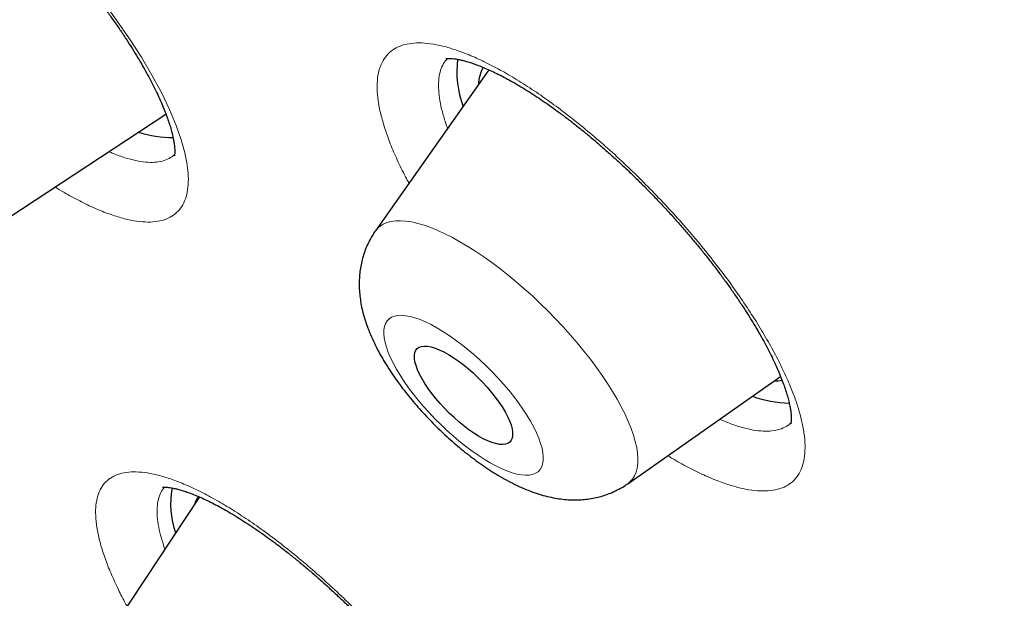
# Model space of a CAD drawing. Header units: millimetres. Extents: x 8 to 436, y 12 to 763.
# Tile 11 of 256: x 340.74 to 347.48, y 300.17 to 304.13. Entities that reach past the tile are written whole.
import ezdxf

# ---------------------------------------------------------------- set-up
doc = ezdxf.new("R2010")
doc.units = ezdxf.units.MM

msp = doc.modelspace()

# ---------------------------------------------------------------- linework, layer by layer
at = {"color": 7, "linetype": 'Continuous', "lineweight": 30}
for p, q in [((343.9511, 303.789), (343.1752, 302.6883)), ((340.668, 302.7783), (341.7421, 303.4856)), ((343.1735, 302.6858), (343.1752, 302.6883)), ((344.9008, 300.9584), (345.9461, 301.6915)), ((341.971, 300.8679), (341.222, 299.7365))]:
    msp.add_line(p, q, dxfattribs=at)
at = {"color": 252, "linetype": 'Continuous', "lineweight": 0, "flags": 128}
for points in [[(341.3094, 304.259), (341.4047, 304.1295), (341.4931, 304.0011), (341.5738, 303.8752), (341.6462, 303.7525), (341.7103, 303.6331), (341.7655, 303.5184), (341.8112, 303.4093), (341.8112, 303.4093)], [(343.1752, 302.6883), (343.1872, 302.7032), (343.2063, 302.7206), (343.2285, 302.7347), (343.2538, 302.7455), (343.2821, 302.7529), (343.3133, 302.7569), (343.3472, 302.7575), (343.3838, 302.7547), (343.4228, 302.7485), (343.4643, 302.7389), (343.5079, 302.726), (343.5536, 302.7098), (343.6011, 302.6904), (343.6503, 302.6678), (343.701, 302.6421), (343.7531, 302.6135), (343.8063, 302.5819), (343.8604, 302.5477), (343.9152, 302.5108), (343.9706, 302.4714), (344.0262, 302.4296), (344.082, 302.3857), (344.1377, 302.3397), (344.1931, 302.2919), (344.248, 302.2425), (344.3021, 302.1915), (344.3554, 302.1392), (344.4075, 302.0858), (344.4583, 302.0315), (344.5077, 301.9765), (344.5553, 301.921), (344.6011, 301.8652), (344.6449, 301.8093), (344.6864, 301.7535), (344.7257, 301.6981), (344.7624, 301.6432), (344.7965, 301.589), (344.8279, 301.5358), (344.8563, 301.4837), (344.8818, 301.4329), (344.9043, 301.3836), (344.9235, 301.3361), (344.9396, 301.2904)], [(343.2499, 301.892), (343.2626, 301.8567), (343.2785, 301.8196), (343.2974, 301.7809), (343.3193, 301.7409), (343.344, 301.6997), (343.3714, 301.6578), (343.4013, 301.6152), (343.4335, 301.5723), (343.4678, 301.5294), (343.5041, 301.4867), (343.542, 301.4444), (343.5814, 301.4029), (343.622, 301.3624), (343.6635, 301.3231), (343.7057, 301.2853), (343.7484, 301.2492), (343.7913, 301.215), (343.834, 301.183), (343.8765, 301.1533), (343.9183, 301.1262), (343.9592, 301.1017), (343.999, 301.0801), (344.0375, 301.0615), (344.0743, 301.046), (344.1093, 301.0336), (344.1423, 301.0246), (344.173, 301.0188), (344.2013, 301.0164), (344.227, 301.0174), (344.2499, 301.0217), (344.2699, 301.0294), (344.2868, 301.0404), (344.3006, 301.0546), (344.3112, 301.0719), (344.3184, 301.0923), (344.3224, 301.1155), (344.323, 301.1415), (344.3202, 301.1702), (344.3141, 301.2012), (344.3046, 301.2345), (344.2919, 301.2698), (344.2761, 301.3069), (344.2571, 301.3456), (344.2353, 301.3856), (344.2105, 301.4268), (344.1831, 301.4688), (344.1533, 301.5113), (344.121, 301.5542), (344.0867, 301.5971), (344.0505, 301.6398), (344.0126, 301.6821), (343.9732, 301.7236), (343.9326, 301.7641), (343.8911, 301.8034), (343.8488, 301.8412), (343.8061, 301.8773), (343.7633, 301.9115), (343.7205, 301.9435), (343.6781, 301.9732), (343.6363, 302.0003), (343.5953, 302.0248), (343.5555, 302.0464), (343.5171, 302.065), (343.4802, 302.0805), (343.4452, 302.0929), (343.4122, 302.102), (343.3815, 302.1077), (343.3532, 302.1101), (343.3276, 302.1091), (343.3047, 302.1048), (343.2847, 302.0971), (343.2678, 302.0861), (343.254, 302.0719), (343.2434, 302.0546), (343.2361, 302.0343), (343.2322, 302.011), (343.2316, 301.985), (343.2344, 301.9564), (343.2405, 301.9253), (343.2499, 301.892)], [(344.9396, 301.2904), (344.9523, 301.2468), (344.9618, 301.2054), (344.9678, 301.1663), (344.9705, 301.1298), (344.9697, 301.0959), (344.9656, 301.0648), (344.9581, 301.0366), (344.9472, 301.0113), (344.933, 300.9892), (344.9156, 300.9702), (344.9008, 300.9584)]]:
    msp.add_lwpolyline(points, dxfattribs=at)
at = {"color": 7, "linetype": 'Continuous', "lineweight": 30, "flags": 128}
msp.add_lwpolyline([(344.1022, 301.3607), (344.1093, 301.3345), (344.113, 301.3107), (344.1133, 301.2894), (344.1101, 301.2709), (344.1035, 301.2555), (344.0935, 301.2432), (344.0804, 301.2342), (344.0641, 301.2286), (344.0448, 301.2264), (344.0228, 301.2276), (343.9983, 301.2323), (343.9716, 301.2404), (343.9428, 301.2518), (343.9123, 301.2664), (343.8805, 301.2841), (343.8476, 301.3046), (343.8139, 301.3278), (343.7799, 301.3534), (343.7459, 301.3811), (343.7122, 301.4107), (343.6791, 301.4419), (343.6471, 301.4743), (343.6164, 301.5076), (343.5873, 301.5415), (343.5602, 301.5757), (343.5354, 301.6097), (343.513, 301.6432), (343.4933, 301.6759), (343.4765, 301.7074), (343.4628, 301.7375), (343.4524, 301.7658), (343.4453, 301.792), (343.4416, 301.8159), (343.4413, 301.8371), (343.4445, 301.8556), (343.4511, 301.871), (343.461, 301.8833), (343.4742, 301.8923), (343.4905, 301.898), (343.5097, 301.9002), (343.5317, 301.8989), (343.5562, 301.8942), (343.583, 301.8861), (343.6118, 301.8747), (343.6422, 301.8601), (343.6741, 301.8424), (343.707, 301.8219), (343.7406, 301.7987), (343.7746, 301.7732), (343.8087, 301.7454), (343.8424, 301.7158), (343.8754, 301.6846), (343.9074, 301.6522), (343.9382, 301.6189), (343.9672, 301.585), (343.9943, 301.5508), (344.0192, 301.5168), (344.0416, 301.4833), (344.0613, 301.4506), (344.078, 301.4191), (344.0917, 301.389), (344.1022, 301.3607)], dxfattribs=at)
at = {"color": 7, "linetype": 'Continuous', "lineweight": 30}
for centre, radius, start, end in [((344.4038, 303.7787), 0.6724, 172.87212, 200.83233), ((344.1499, 303.679), 0.2706, 151.84015, 178.26114), ((341.7784, 304.0485), 0.7217, 251.95201, 271.00608), ((345.8878, 301.9818), 0.3219, 272.44539, 282.20957), ((346.0262, 302.3288), 0.819, 250.55996, 268.55872), ((342.3604, 300.82), 0.5868, 169.22716, 199.73629), ((342.134, 300.7517), 0.2075, 144.83931, 161.8794)]:
    msp.add_arc(centre, radius, start, end, dxfattribs=at)
at = {"color": 252, "linetype": 'Continuous', "lineweight": 0}
for points, knots in [([(331.0196, 326.5382), (331.0561, 326.5794), (331.2962, 326.8504), (331.8424, 327.2486), (332.6613, 327.7245), (333.5901, 328.0813), (334.6138, 328.3299), (335.7324, 328.4665), (336.9414, 328.4913), (338.2374, 328.4042), (339.6162, 328.2054), (341.0734, 327.8956), (342.6045, 327.4757), (344.2047, 326.947), (345.8688, 326.3113), (347.5918, 325.5705), (349.3681, 324.7269), (351.1922, 323.7833), (353.0583, 322.7425), (354.9606, 321.6078), (356.8931, 320.3829), (358.8496, 319.0715), (360.8241, 317.6778), (362.8103, 316.2062), (364.802, 314.6613), (366.7929, 313.048), (368.7768, 311.3714), (370.7474, 309.6366), (372.6985, 307.8492), (374.6239, 306.0149), (376.5177, 304.1393), (378.3738, 302.2284), (380.1864, 300.2882), (381.9498, 298.3248), (383.6585, 296.3443), (385.307, 294.3531), (386.8903, 292.3573), (388.4033, 290.3632), (389.8412, 288.3772), (391.1995, 286.4055), (392.474, 284.4542), (393.6607, 282.5296), (394.7558, 280.6376), (395.7558, 278.7842), (396.6577, 276.9753), (397.4585, 275.2166), (398.1558, 273.5135), (398.7474, 271.8714), (399.2313, 270.2956), (399.6062, 268.7909), (399.8708, 267.3621), (400.0242, 266.0137), (400.066, 264.75), (399.9962, 263.5748), (399.8146, 262.4921), (399.5228, 261.5043), (399.1179, 260.6185), (398.6492, 259.8751), (398.2659, 259.4772), (398.0952, 259.3001)], [0, 0, 0, 0, 0.003203, 0.021066, 0.038929, 0.056792, 0.074655, 0.092519, 0.110382, 0.128245, 0.146108, 0.163971, 0.181834, 0.199697, 0.21756, 0.235424, 0.253287, 0.27115, 0.289013, 0.306876, 0.324739, 0.342602, 0.360465, 0.378329, 0.396192, 0.414055, 0.431918, 0.449781, 0.467644, 0.485507, 0.50337, 0.521234, 0.539097, 0.55696, 0.574823, 0.592686, 0.610549, 0.628412, 0.646275, 0.664139, 0.682002, 0.699865, 0.717728, 0.735591, 0.753454, 0.771317, 0.78918, 0.807044, 0.824907, 0.84277, 0.860633, 0.878496, 0.896359, 0.914222, 0.932085, 0.949949, 0.967812, 0.985675, 1, 1, 1, 1]), ([(331.0484, 310.1578), (330.8196, 310.778), (330.3638, 312.013), (329.8581, 313.7525), (329.4888, 315.3946), (329.268, 316.9321), (329.1925, 318.3668), (329.2629, 319.6927), (329.4748, 320.9014), (329.83, 321.9799), (330.3274, 322.9228), (330.9672, 323.73), (331.7492, 324.4017), (332.6696, 324.9354), (333.7174, 325.33), (334.8869, 325.5789), (336.1734, 325.6802), (337.5768, 325.6341), (339.0971, 325.4404), (340.7274, 325.1007), (342.4516, 324.6212), (344.2573, 324.0026), (346.137, 323.247), (348.0905, 322.3545), (350.1177, 321.3251), (352.2097, 320.1637), (354.3478, 318.883), (356.5148, 317.4911), (358.7015, 315.9936), (360.9076, 314.3905), (363.133, 312.682), (365.3683, 310.8758), (367.5947, 308.9889), (369.7933, 307.0356), (371.954, 305.0242), (374.0769, 302.9547), (376.1617, 300.8272), (378.2, 298.6511), (380.1758, 296.4453), (382.0711, 294.228), (383.877, 292.0088), (385.5934, 289.7879), (387.2203, 287.5654), (388.7511, 285.3507), (390.1756, 283.1619), (391.4788, 281.0182), (392.6555, 278.9289), (393.7022, 276.8958), (394.631, 274.9122), (395.1384, 273.6475), (395.3931, 273.0124)], [0, 0, 0, 0, 0.020985, 0.041789, 0.062502, 0.083215, 0.104018, 0.125, 0.145986, 0.166791, 0.187505, 0.208217, 0.229019, 0.25, 0.270986, 0.291791, 0.312505, 0.333217, 0.354019, 0.375, 0.395986, 0.416791, 0.437505, 0.458217, 0.479019, 0.5, 0.520986, 0.541791, 0.562505, 0.583217, 0.604019, 0.625, 0.645986, 0.666791, 0.687505, 0.708217, 0.729019, 0.75, 0.770986, 0.791791, 0.812505, 0.833217, 0.854019, 0.875, 0.895985, 0.916789, 0.937502, 0.958215, 0.979017, 1, 1, 1, 1]), ([(358.2903, 274.6843), (357.5971, 275.3019), (356.2073, 276.5401), (354.1544, 278.473), (352.1351, 280.4505), (350.1624, 282.4688), (348.2074, 284.5571), (346.2783, 286.7121), (344.3852, 288.9294), (342.5704, 291.1613), (340.8428, 293.3949), (339.2135, 295.6176), (337.69, 297.8197), (336.2756, 299.9952), (334.9754, 302.1375), (333.794, 304.2379), (332.7394, 306.2834), (331.8072, 308.2687), (331.3014, 309.5282), (331.0484, 310.1578)], [0, 0, 0, 0, 0.056574, 0.113415, 0.17016, 0.226689, 0.283221, 0.342868, 0.402514, 0.462416, 0.522329, 0.581975, 0.64161, 0.701258, 0.760904, 0.820805, 0.880718, 0.940364, 1, 1, 1, 1]), ([(343.2388, 303.3887), (343.2289, 303.4218), (343.2091, 303.4881), (343.1922, 303.5783), (343.1848, 303.6611), (343.1879, 303.735), (343.2016, 303.7997), (343.2256, 303.8548), (343.2595, 303.9), (343.3033, 303.9349), (343.3568, 303.9589), (343.4195, 303.9722), (343.4908, 303.9748), (343.5703, 303.9665), (343.6576, 303.9472), (343.7521, 303.9171), (343.8528, 303.8767), (343.9591, 303.8262), (344.0704, 303.7656), (344.186, 303.6956), (344.3048, 303.6167), (344.4259, 303.5296), (344.5487, 303.4346), (344.6723, 303.3324), (344.7958, 303.224), (344.9181, 303.1101), (345.0385, 302.9914), (345.1562, 302.8686), (345.2704, 302.7428), (345.3801, 302.6151), (345.4844, 302.4861), (345.583, 302.3566), (345.675, 302.2277), (345.7596, 302.1005), (345.8361, 301.9758), (345.9043, 301.8542), (345.9638, 301.7368), (346.011, 301.6307), (346.0474, 301.5358), (346.0748, 301.4512), (346.0965, 301.3662), (346.1105, 301.2824), (346.1151, 301.2019), (346.1093, 301.13), (346.0933, 301.0674), (346.0668, 301.0148), (346.0303, 300.9723), (345.984, 300.9401), (345.9284, 300.9185), (345.8635, 300.9079), (345.7899, 300.9082), (345.7084, 300.9192), (345.6194, 300.941), (345.5234, 300.9737), (345.4212, 301.0167), (345.3132, 301.0704), (345.2306, 301.1152), (345.1831, 301.1449), (345.1745, 301.1503)], [0, 0, 0, 0, 0.018212, 0.036489, 0.054766, 0.072977, 0.091211, 0.109509, 0.127807, 0.146041, 0.164279, 0.182583, 0.200887, 0.219125, 0.237373, 0.255685, 0.273997, 0.292244, 0.3105, 0.32882, 0.347141, 0.365396, 0.383655, 0.401979, 0.420304, 0.438563, 0.45682, 0.475143, 0.493466, 0.511723, 0.529974, 0.54829, 0.566605, 0.584856, 0.603098, 0.621405, 0.639711, 0.657953, 0.673144, 0.688353, 0.703543, 0.721779, 0.74008, 0.758382, 0.776618, 0.794853, 0.813154, 0.831455, 0.849691, 0.867932, 0.886239, 0.904545, 0.922786, 0.941036, 0.959351, 0.977666, 0.995916, 1, 1, 1, 1]), ([(343.6667, 303.8668), (343.6575, 303.8557), (343.6382, 303.8325), (343.6192, 303.7865), (343.6076, 303.7319), (343.6051, 303.6691), (343.6115, 303.5988), (343.6259, 303.5221), (343.6428, 303.4658), (343.6512, 303.4376)], [0, 0, 0, 0, 0.132562, 0.277513, 0.421948, 0.566204, 0.710974, 0.855744, 1, 1, 1, 1]), ([(341.8112, 303.4093), (341.8113, 303.409), (341.8251, 303.3734), (341.8491, 303.3043), (341.8751, 303.2081), (341.8911, 303.1193), (341.8968, 303.0389), (341.8919, 302.9676), (341.8768, 302.9054), (341.8517, 302.8529), (341.8167, 302.8106), (341.7716, 302.7789), (341.7171, 302.7578), (341.6537, 302.7475), (341.5818, 302.7479), (341.5016, 302.7596), (341.4138, 302.782), (341.3192, 302.815), (341.2186, 302.8581), (341.1119, 302.9125), (341.0335, 302.9558), (340.9898, 302.9835), (340.9846, 302.9868)], [0, 0, 0, 0, 0.000471, 0.055454, 0.110634, 0.165814, 0.220798, 0.275781, 0.330959, 0.386138, 0.441121, 0.49613, 0.551334, 0.606539, 0.661548, 0.716598, 0.771845, 0.827091, 0.882141, 0.93723, 0.992516, 1, 1, 1, 1]), ([(343.6512, 303.4376), (343.6513, 303.4375), (343.6564, 303.4217), (343.6626, 303.4051), (343.6689, 303.3886)], [0, 0, 0, 0, 0.00866, 1, 1, 1, 1]), ([(343.4047, 303.0138), (343.3968, 303.0281), (343.3665, 303.0827), (343.3232, 303.1734), (343.2745, 303.2851), (343.2507, 303.3542), (343.2388, 303.3887)], [0, 0, 0, 0, 0.105307, 0.403893, 0.70248, 1, 1, 1, 1]), ([(341.3532, 303.2295), (341.3628, 303.2252), (341.4009, 303.2081), (341.4624, 303.1871), (341.5368, 303.1669), (341.6044, 303.1565), (341.6651, 303.1555), (341.7184, 303.1639), (341.7647, 303.1808), (341.7888, 303.1997), (341.8008, 303.2091)], [0, 0, 0, 0, 0.045747, 0.182376, 0.319005, 0.455147, 0.59119, 0.727718, 0.864245, 1, 1, 1, 1]), ([(345.5301, 301.3998), (345.5487, 301.3915), (345.5963, 301.3705), (345.6672, 301.3465), (345.7426, 301.3272), (345.8116, 301.3174), (345.8738, 301.3168), (345.9288, 301.3251), (345.9751, 301.3438), (346.0046, 301.3613), (346.016, 301.375), (346.0173, 301.3766)], [0, 0, 0, 0, 0.082352, 0.210906, 0.339402, 0.468357, 0.597312, 0.725808, 0.854268, 0.983187, 1, 1, 1, 1]), ([(341.4758, 300.12), (341.4726, 300.1258), (341.4507, 300.1647), (341.4129, 300.2402), (341.3646, 300.3449), (341.3237, 300.4498), (341.2923, 300.5482), (341.2711, 300.6391), (341.2605, 300.7219), (341.2601, 300.7963), (341.2699, 300.8616), (341.2899, 300.9174), (341.3204, 300.963), (341.3607, 300.9984), (341.4106, 301.0234), (341.4696, 301.0378), (341.5377, 301.0411), (341.6143, 301.0335), (341.6986, 301.0154), (341.7901, 300.9866), (341.8883, 300.9471), (341.9925, 300.8974), (342.1019, 300.838), (342.2155, 300.7693), (342.3327, 300.6915), (342.4529, 300.6052), (342.5749, 300.5113), (342.6977, 300.4104), (342.8208, 300.3029), (342.9432, 300.1898), (343.064, 300.072), (343.1823, 299.9503), (343.2972, 299.8255), (343.408, 299.6984), (343.514, 299.5699), (343.6142, 299.4414), (343.7079, 299.3135), (343.7944, 299.187), (343.874, 299.0626), (343.92, 298.9825), (343.943, 298.9426)], [0, 0, 0, 0, 0.003966, 0.02643, 0.053406, 0.080479, 0.107551, 0.134527, 0.161503, 0.188575, 0.215647, 0.242622, 0.26961, 0.296695, 0.323779, 0.350767, 0.377776, 0.404882, 0.431987, 0.458996, 0.486022, 0.513145, 0.540267, 0.567293, 0.594324, 0.621452, 0.64858, 0.675611, 0.702634, 0.729753, 0.756873, 0.783895, 0.810899, 0.838, 0.8651, 0.892104, 0.91903, 0.946052, 0.973074, 1, 1, 1, 1]), ([(341.7313, 300.9346), (341.7225, 300.9227), (341.7047, 300.8987), (341.6887, 300.8515), (341.6807, 300.7964), (341.6814, 300.7335), (341.6909, 300.6633), (341.708, 300.5893), (341.726, 300.536), (341.7345, 300.5107)], [0, 0, 0, 0, 0.142068, 0.287354, 0.433159, 0.578963, 0.724248, 0.869518, 1, 1, 1, 1])]:
    msp.add_open_spline(points, degree=3, knots=knots, dxfattribs=at)
at = {"color": 7, "linetype": 'Continuous', "lineweight": 30}
for points, knots in [([(331.0183, 326.5493), (331.0037, 326.5348), (330.9767, 326.5079), (330.9419, 326.473), (330.911, 326.4418), (330.8798, 326.41), (330.8457, 326.3751), (330.8129, 326.3409), (330.7834, 326.3101), (330.7576, 326.2828), (330.734, 326.2576), (330.7094, 326.2313), (330.682, 326.2015), (330.6522, 326.1689), (330.6231, 326.1367), (330.597, 326.1076), (330.5764, 326.0843), (330.56, 326.0656), (330.5448, 326.0483), (330.527, 326.0279), (330.5063, 326.0039), (330.4842, 325.9781), (330.4624, 325.9525), (330.4403, 325.9263), (330.4186, 325.9003), (330.3964, 325.8734), (330.3748, 325.8471), (330.3525, 325.8197), (330.3294, 325.791), (330.3056, 325.7612), (330.2824, 325.7318), (330.2605, 325.7038), (330.2417, 325.6795), (330.2247, 325.6575), (330.2087, 325.6366), (330.1913, 325.6137), (330.1732, 325.5896), (330.1556, 325.5661), (330.1401, 325.5451), (330.1272, 325.5276), (330.1165, 325.513), (330.1064, 325.4992), (330.0951, 325.4836), (330.0814, 325.4645), (330.0642, 325.4406), (330.0451, 325.4136), (330.0254, 325.3857), (330.0076, 325.3602), (329.9912, 325.3366), (329.9747, 325.3124), (329.9562, 325.2853), (329.9353, 325.2543), (329.9138, 325.222), (329.8936, 325.1914), (329.8754, 325.1636), (329.8585, 325.1376), (329.8415, 325.1112), (329.8238, 325.0834), (329.7999, 325.0455), (329.7709, 324.9987), (329.7377, 324.9445), (329.7061, 324.8918), (329.6745, 324.8382), (329.6418, 324.7817), (329.6093, 324.7245), (329.5782, 324.6687), (329.5472, 324.612), (329.5153, 324.5527), (329.4844, 324.4938), (329.4517, 324.4303), (329.4162, 324.36), (329.3782, 324.2827), (329.3412, 324.2052), (329.3046, 324.1267), (329.2684, 324.0469), (329.2353, 323.9717), (329.2102, 323.9132), (329.1914, 323.8688), (329.1769, 323.834), (329.1624, 323.7987), (329.1486, 323.765), (329.1364, 323.7347), (329.125, 323.7059), (329.1135, 323.6768), (329.1011, 323.6448), (329.088, 323.6108), (329.0747, 323.576), (329.0622, 323.5426), (329.0507, 323.5115), (329.0393, 323.4806), (329.0276, 323.4481), (329.0148, 323.4124), (329.0014, 323.3745), (328.9883, 323.3368), (328.9763, 323.3018), (328.9659, 323.2712), (328.9552, 323.2391), (328.9432, 323.2028), (328.9295, 323.1609), (328.9158, 323.1181), (328.9025, 323.0759), (328.8898, 323.0346), (328.8769, 322.9921), (328.8629, 322.9455), (328.8495, 322.8997), (328.8368, 322.8556), (328.8257, 322.8164), (328.815, 322.7778), (328.8051, 322.7419), (328.7936, 322.6992), (328.7795, 322.646), (328.7622, 322.5788), (328.7443, 322.5069), (328.7267, 322.4338), (328.7103, 322.3635), (328.6954, 322.2978), (328.6789, 322.2222), (328.6607, 322.1358), (328.6408, 322.0365), (328.622, 321.938), (328.6042, 321.8393), (328.5872, 321.7399), (328.5737, 321.6564), (328.563, 321.5868), (328.5545, 321.5296), (328.5454, 321.4665), (328.5359, 321.3975), (328.527, 321.329), (328.5189, 321.2645), (328.5121, 321.2075), (328.5062, 321.1556), (328.501, 321.109), (328.4966, 321.0673), (328.4926, 321.0288), (328.4889, 320.9918), (328.4847, 320.9487), (328.4801, 320.8988), (328.4749, 320.84), (328.4697, 320.777), (328.4646, 320.7115), (328.4597, 320.6447), (328.4552, 320.5777), (328.4509, 320.5082), (328.4469, 320.4363), (328.4431, 320.362), (328.4397, 320.2875), (328.4369, 320.2152), (328.4347, 320.1514), (328.4331, 320.0965), (328.4319, 320.0512), (328.431, 320.0124), (328.4304, 319.9836), (328.43, 319.9622), (328.4297, 319.944), (328.4293, 319.9219), (328.4289, 319.8945), (328.4285, 319.8578), (328.428, 319.8123), (328.4277, 319.7608), (328.4276, 319.7097), (328.4277, 319.6615), (328.4279, 319.6159), (328.4282, 319.5731), (328.4287, 319.5187), (328.4297, 319.4526), (328.4312, 319.3736), (328.4332, 319.2939), (328.4357, 319.2101), (328.4388, 319.1201), (328.4422, 319.039), (328.4454, 318.9693), (328.4481, 318.914), (328.451, 318.8594), (328.454, 318.8058), (328.457, 318.755), (328.4597, 318.7116), (328.462, 318.6768), (328.4638, 318.6491), (328.4657, 318.6222), (328.4677, 318.5931), (328.4701, 318.5597), (328.4732, 318.5167), (328.4773, 318.4636), (328.4822, 318.4017), (328.4875, 318.338), (328.493, 318.2747), (328.4987, 318.2119), (328.5046, 318.1498), (328.5105, 318.0887), (328.5167, 318.0278), (328.5227, 317.9696), (328.5284, 317.9162), (328.5336, 317.8696), (328.5385, 317.8256), (328.5437, 317.7802), (328.5495, 317.7309), (328.5559, 317.6771), (328.5633, 317.6171), (328.5702, 317.5626), (328.5763, 317.515), (328.5813, 317.4763), (328.5867, 317.4356), (328.5925, 317.3928), (328.5987, 317.348), (328.605, 317.3026), (328.6112, 317.259), (328.6167, 317.2206), (328.6214, 317.1882), (328.6253, 317.1614), (328.6287, 317.1387), (328.6316, 317.1192), (328.6346, 317.0995), (328.6381, 317.0761), (328.6428, 317.045), (328.6489, 317.0058), (328.6559, 316.9606), (328.6634, 316.9134), (328.6709, 316.867), (328.6782, 316.822), (328.6854, 316.7782), (328.6925, 316.7357), (328.7019, 316.6805), (328.7133, 316.614), (328.7267, 316.5377), (328.7395, 316.466), (328.7516, 316.3996), (328.7628, 316.3393), (328.7726, 316.2869), (328.7811, 316.2426), (328.7879, 316.2067), (328.7942, 316.1741), (328.8009, 316.1397), (328.809, 316.0984), (328.8183, 316.0516), (328.832, 315.9833), (328.8505, 315.8921), (328.8762, 315.769), (328.9051, 315.6341), (328.9364, 315.4919), (328.9626, 315.3762), (328.983, 315.2875), (328.9972, 315.2265), (329.01, 315.1719), (329.0214, 315.1239), (329.0322, 315.0791), (329.044, 315.0299), (329.0583, 314.9711), (329.0754, 314.9013), (329.0946, 314.8242), (329.1169, 314.7355), (329.1424, 314.6357), (329.1713, 314.5243), (329.1977, 314.4241), (329.2212, 314.3364), (329.2404, 314.2653), (329.2587, 314.1984), (329.2749, 314.1393), (329.2889, 314.0889), (329.3005, 314.0473), (329.3097, 314.0144), (329.3166, 313.9901), (329.3224, 313.9693), (329.3288, 313.9469), (329.337, 313.9179), (329.3485, 313.8776), (329.3631, 313.8264), (329.3804, 313.7668), (329.3981, 313.7057), (329.4159, 313.6449), (329.4338, 313.5845), (329.4517, 313.5243), (329.4745, 313.448), (329.503, 313.3538), (329.5379, 313.2398), (329.5689, 313.1399), (329.5956, 313.055), (329.6172, 312.9864), (329.6395, 312.9164), (329.6614, 312.8481), (329.6817, 312.7853), (329.6991, 312.7316), (329.7126, 312.6903), (329.7226, 312.66), (329.73, 312.6374), (329.7379, 312.6133), (329.7471, 312.5855), (329.7583, 312.5517), (329.7711, 312.513), (329.7862, 312.4676), (329.8111, 312.3934), (329.8443, 312.2951), (329.8846, 312.1775), (329.9226, 312.0675), (329.9583, 311.9652), (329.9916, 311.8707), (330.0223, 311.784), (330.0532, 311.6976), (330.0847, 311.6103), (330.1171, 311.521), (330.1482, 311.4359), (330.1779, 311.3552), (330.2019, 311.2906), (330.2196, 311.2432), (330.2305, 311.2138), (330.2393, 311.1904), (330.2471, 311.1696), (330.2553, 311.1478), (330.2647, 311.1227), (330.2778, 311.0881), (330.2951, 311.0423), (330.3173, 310.9838), (330.3426, 310.9174), (330.3712, 310.843), (330.403, 310.7605), (330.4383, 310.6698), (330.4771, 310.5705), (330.5218, 310.4574), (330.5726, 310.3296), (330.6301, 310.1864), (330.693, 310.0317), (330.7429, 309.91), (330.778, 309.8252), (330.7964, 309.7809), (330.8151, 309.7358), (330.8342, 309.69), (330.853, 309.6451), (330.8705, 309.6035), (330.886, 309.5667), (330.8989, 309.5359), (330.9092, 309.5116), (330.9166, 309.494), (330.9226, 309.48), (330.9317, 309.4584), (330.9462, 309.4243), (330.9673, 309.3748), (330.9929, 309.3147), (331.0233, 309.244), (331.0688, 309.1382), (331.1274, 309.0034), (331.1958, 308.8474), (331.2607, 308.7006), (331.3221, 308.563), (331.3817, 308.4305), (331.4416, 308.2982), (331.5043, 308.1609), (331.5599, 308.0399), (331.6074, 307.9372), (331.6457, 307.8548), (331.6852, 307.7702), (331.7257, 307.6839), (331.7649, 307.6006), (331.8006, 307.525), (331.8309, 307.4613), (331.8555, 307.4096), (331.8735, 307.3719), (331.8856, 307.3465), (331.8937, 307.3297), (331.9013, 307.3137), (331.9104, 307.2948), (331.9218, 307.271), (331.9356, 307.2422), (331.9526, 307.207), (331.9728, 307.1651), (331.9964, 307.1161), (332.0231, 307.061), (332.0526, 307.0003), (332.1211, 306.8598), (332.2283, 306.6417), (332.3621, 306.3731), (332.4841, 306.1314), (332.5932, 305.917), (332.7018, 305.7058), (332.7878, 305.5401), (332.8508, 305.4194), (332.8914, 305.3418), (332.9316, 305.2654), (332.9712, 305.1902), (333.0104, 305.1161), (333.049, 305.0433), (333.086, 304.9738), (333.1183, 304.9133), (333.145, 304.8633), (333.1662, 304.8237), (333.183, 304.7925), (333.1965, 304.7674), (333.21, 304.7421), (333.227, 304.7105), (333.2493, 304.6693), (333.2764, 304.6191), (333.3088, 304.5591), (333.3452, 304.492), (333.3836, 304.4215), (333.4543, 304.2918), (333.5561, 304.1063), (333.6885, 303.8675), (333.8228, 303.6272), (333.9586, 303.3865), (334.0955, 303.1461), (334.227, 302.9169), (334.3531, 302.6991), (334.4734, 302.4926), (334.5799, 302.3112), (334.6721, 302.1551), (334.7496, 302.0245), (334.8202, 301.906), (334.8838, 301.7996), (334.9404, 301.7054), (334.9879, 301.6265), (335.0269, 301.5618), (335.058, 301.5102), (335.0838, 301.4677), (335.1041, 301.4341), (335.1175, 301.412), (335.126, 301.3981), (335.1329, 301.3867), (335.1433, 301.3695), (335.1587, 301.3441), (335.179, 301.3108), (335.2035, 301.2706), (335.2311, 301.2254), (335.2607, 301.177), (335.3036, 301.1068), (335.3615, 301.0123), (335.4363, 300.8909), (335.5178, 300.759), (335.6058, 300.6172), (335.698, 300.4694), (335.7916, 300.3201), (335.8839, 300.1735), (335.9919, 300.0027), (336.1147, 299.8095), (336.2516, 299.5956), (336.3838, 299.3904), (336.5112, 299.1937), (336.633, 299.0068), (336.7491, 298.8295), (336.8603, 298.6606), (336.9685, 298.497), (337.1147, 298.277), (337.2981, 298.0028), (337.5178, 297.6775), (337.6811, 297.4378), (337.7875, 297.2824), (337.837, 297.2103), (337.8806, 297.1469), (337.9176, 297.0931), (337.9481, 297.049), (337.9734, 297.0123), (337.9962, 296.9794), (338.019, 296.9463), (338.0546, 296.8949), (338.105, 296.8222), (338.1727, 296.7247), (338.2484, 296.6161), (338.3324, 296.4959), (338.4249, 296.364), (338.5258, 296.2206), (338.6354, 296.0655), (338.7537, 295.8987), (338.8808, 295.7202), (339.0169, 295.5301), (339.1621, 295.3282), (339.3165, 295.1146), (339.4803, 294.8893), (339.6485, 294.6593), (339.8205, 294.4253), (339.9961, 294.1878), (340.1791, 293.9417), (340.3669, 293.6907), (340.5567, 293.4385), (340.8224, 293.0875), (341.1648, 292.6393), (341.5855, 292.0956), (342.0062, 291.5583), (342.4268, 291.0276), (342.8446, 290.5065), (343.2592, 289.9952), (343.6704, 289.4937), (344.0805, 288.9988), (344.4446, 288.5639), (344.7622, 288.1879), (345.0331, 287.8693), (345.3032, 287.5538), (345.5725, 287.2413), (345.8426, 286.9298), (346.1124, 286.6208), (346.3856, 286.3099), (346.6643, 285.9948), (346.9538, 285.6697), (347.2541, 285.3347), (347.5553, 285.001), (347.8568, 284.6694), (348.1581, 284.3403), (348.4686, 284.0034), (348.7885, 283.6588), (349.1158, 283.3087), (349.4506, 282.9534), (349.7926, 282.5929), (350.1441, 282.2254), (350.5074, 281.8483), (350.8829, 281.4617), (351.2707, 281.0657), (351.6685, 280.6628), (352.0763, 280.2533), (352.4942, 279.8372), (352.9221, 279.4149), (353.3601, 278.9865), (353.8083, 278.5522), (354.2667, 278.1121), (354.7352, 277.6666), (355.2139, 277.2158), (355.7027, 276.76), (356.2016, 276.2994), (356.6962, 275.8476), (357.1858, 275.4049), (357.6697, 274.9717), (358.1233, 274.5693), (358.416, 274.3131), (358.5442, 274.2009)], [0, 0, 0, 0, 0.000865, 0.001599, 0.002219, 0.003167, 0.004235, 0.005264, 0.006204, 0.007052, 0.00781, 0.00858, 0.009599, 0.010714, 0.01177, 0.012751, 0.013569, 0.014058, 0.014618, 0.0153, 0.016104, 0.017009, 0.017868, 0.018651, 0.019603, 0.020445, 0.021311, 0.022217, 0.023176, 0.024172, 0.025163, 0.026077, 0.02694, 0.027565, 0.028253, 0.029005, 0.02982, 0.030618, 0.031301, 0.031869, 0.032321, 0.032718, 0.033222, 0.033841, 0.034576, 0.035548, 0.036454, 0.037272, 0.038002, 0.038731, 0.03959, 0.040604, 0.041701, 0.042675, 0.043516, 0.044337, 0.045138, 0.046013, 0.046964, 0.048708, 0.050403, 0.052028, 0.053602, 0.055376, 0.057244, 0.058854, 0.060476, 0.062422, 0.064232, 0.065791, 0.068139, 0.07053, 0.072676, 0.075021, 0.07745, 0.079688, 0.081599, 0.082533, 0.083544, 0.084612, 0.085591, 0.086455, 0.087219, 0.088064, 0.088956, 0.08996, 0.090976, 0.091925, 0.092806, 0.093625, 0.094554, 0.095563, 0.096652, 0.097761, 0.098743, 0.099591, 0.100342, 0.101441, 0.102636, 0.103842, 0.105016, 0.106157, 0.107276, 0.108543, 0.110023, 0.111062, 0.112179, 0.113251, 0.114231, 0.115121, 0.116753, 0.118587, 0.120596, 0.122589, 0.124512, 0.126278, 0.127879, 0.130577, 0.133188, 0.13579, 0.138394, 0.140985, 0.14361, 0.144942, 0.146427, 0.148065, 0.149849, 0.151771, 0.153358, 0.154826, 0.156154, 0.157342, 0.15839, 0.159342, 0.160279, 0.161202, 0.162625, 0.16407, 0.165657, 0.167383, 0.168999, 0.170676, 0.172412, 0.174206, 0.176054, 0.177943, 0.179738, 0.181406, 0.182649, 0.183779, 0.184729, 0.185498, 0.185888, 0.186293, 0.18683, 0.187499, 0.1883, 0.189512, 0.190814, 0.192048, 0.193213, 0.194309, 0.195337, 0.196302, 0.198233, 0.200083, 0.201966, 0.203931, 0.206058, 0.20836, 0.209679, 0.210978, 0.212256, 0.213515, 0.214739, 0.215818, 0.216547, 0.217172, 0.21775, 0.218422, 0.219196, 0.220072, 0.221405, 0.222877, 0.224346, 0.2258, 0.227237, 0.228659, 0.230064, 0.231425, 0.232829, 0.234039, 0.235056, 0.235994, 0.237025, 0.23813, 0.239327, 0.24066, 0.24217, 0.242991, 0.243856, 0.244766, 0.245719, 0.246717, 0.247758, 0.248747, 0.24962, 0.250306, 0.250899, 0.251399, 0.251807, 0.252189, 0.252704, 0.253357, 0.254249, 0.255294, 0.256339, 0.257355, 0.258342, 0.259299, 0.260226, 0.261124, 0.26291, 0.264565, 0.266092, 0.267566, 0.268867, 0.269994, 0.270948, 0.271727, 0.272308, 0.273046, 0.273938, 0.274963, 0.276044, 0.278317, 0.28079, 0.283886, 0.286884, 0.289774, 0.291172, 0.292454, 0.293592, 0.294588, 0.295455, 0.296388, 0.297657, 0.29911, 0.300728, 0.302435, 0.304604, 0.306889, 0.309289, 0.310757, 0.312257, 0.313636, 0.314836, 0.315857, 0.3167, 0.317365, 0.31785, 0.318174, 0.318624, 0.319209, 0.319929, 0.321065, 0.322302, 0.323529, 0.324748, 0.325959, 0.327161, 0.328355, 0.330535, 0.332794, 0.33515, 0.336477, 0.337832, 0.339216, 0.340617, 0.341869, 0.342922, 0.343776, 0.344299, 0.344703, 0.345104, 0.34571, 0.346336, 0.347091, 0.347977, 0.348994, 0.351431, 0.353715, 0.355845, 0.35782, 0.359642, 0.36131, 0.362824, 0.364619, 0.366329, 0.367954, 0.369494, 0.370946, 0.371645, 0.372203, 0.37262, 0.372975, 0.37339, 0.373865, 0.374401, 0.37536, 0.376468, 0.377725, 0.37913, 0.380683, 0.382387, 0.384253, 0.386282, 0.38875, 0.391424, 0.394303, 0.397388, 0.398196, 0.399016, 0.39985, 0.400697, 0.401555, 0.402337, 0.402999, 0.403591, 0.404038, 0.404341, 0.404561, 0.404815, 0.405531, 0.406442, 0.407546, 0.408845, 0.410336, 0.413362, 0.41624, 0.418875, 0.421374, 0.423736, 0.426074, 0.428552, 0.431171, 0.432611, 0.43409, 0.435608, 0.437166, 0.438729, 0.440079, 0.441215, 0.442138, 0.442847, 0.443229, 0.443497, 0.443745, 0.444082, 0.444507, 0.44502, 0.445622, 0.446387, 0.447259, 0.448238, 0.449324, 0.450494, 0.45572, 0.460905, 0.464687, 0.468447, 0.472156, 0.475733, 0.4771, 0.478447, 0.479772, 0.481076, 0.482359, 0.483621, 0.484856, 0.485963, 0.486762, 0.487446, 0.488013, 0.488378, 0.488746, 0.48932, 0.490013, 0.490879, 0.491916, 0.493114, 0.494342, 0.495558, 0.4998, 0.503888, 0.507821, 0.512103, 0.516186, 0.52007, 0.523754, 0.52724, 0.530526, 0.532926, 0.53512, 0.53711, 0.538894, 0.540473, 0.541847, 0.542859, 0.543721, 0.544432, 0.544994, 0.545406, 0.545539, 0.545692, 0.545977, 0.546401, 0.546963, 0.54765, 0.548417, 0.549225, 0.550075, 0.551928, 0.553952, 0.556147, 0.558513, 0.561025, 0.563514, 0.565945, 0.568319, 0.571998, 0.57553, 0.578916, 0.582156, 0.585249, 0.588145, 0.590899, 0.593571, 0.596199, 0.601723, 0.60704, 0.612151, 0.613459, 0.614646, 0.615678, 0.616555, 0.617277, 0.617837, 0.618348, 0.618886, 0.61945, 0.62086, 0.62244, 0.624208, 0.626163, 0.628307, 0.630639, 0.633159, 0.635868, 0.638764, 0.641848, 0.64512, 0.648581, 0.652229, 0.656065, 0.659747, 0.663587, 0.667585, 0.671677, 0.675751, 0.679804, 0.68868, 0.697452, 0.706122, 0.714688, 0.72315, 0.731361, 0.739472, 0.747483, 0.755395, 0.760614, 0.765789, 0.77092, 0.776006, 0.781048, 0.786149, 0.791135, 0.796291, 0.801619, 0.807119, 0.81279, 0.818082, 0.823515, 0.82909, 0.834805, 0.840662, 0.846551, 0.852576, 0.858738, 0.865035, 0.871602, 0.87831, 0.88516, 0.892152, 0.899285, 0.906561, 0.913977, 0.921536, 0.929236, 0.937078, 0.945062, 0.953187, 0.961453, 0.969861, 0.977693, 0.985643, 0.993713, 1, 1, 1, 1]), ([(339.4549, 305.7103), (339.4549, 305.7103), (339.4543, 305.7101), (339.4567, 305.7107), (339.4628, 305.7113), (339.4732, 305.7116), (339.4874, 305.711), (339.5053, 305.7092), (339.5268, 305.7057), (339.5519, 305.7004), (339.5806, 305.6929), (339.6124, 305.6831), (339.6473, 305.6708), (339.6852, 305.6559), (339.7258, 305.6384), (339.7693, 305.6181), (339.8154, 305.5949), (339.8639, 305.5689), (339.9144, 305.5401), (339.9668, 305.5085), (340.0208, 305.4744), (340.076, 305.4377), (340.1325, 305.3985), (340.1902, 305.3569), (340.2493, 305.3125), (340.3094, 305.2658), (340.3703, 305.2168), (340.4315, 305.1658), (340.4927, 305.1131), (340.5538, 305.0588), (340.6147, 305.003), (340.6756, 304.9455), (340.7364, 304.8863), (340.797, 304.8256), (340.8572, 304.7636), (340.9164, 304.7008), (340.9746, 304.6372), (341.0314, 304.5734), (341.0867, 304.5092), (341.1408, 304.4447), (341.1936, 304.3797), (341.2451, 304.3144), (341.2949, 304.2491), (341.3429, 304.1841), (341.3888, 304.1197), (341.4326, 304.0561), (341.4741, 303.9936), (341.5133, 303.9321), (341.5502, 303.8718), (341.5847, 303.8127), (341.6168, 303.7552), (341.6462, 303.6994), (341.6732, 303.6455), (341.6974, 303.5937), (341.7187, 303.5451), (341.7318, 303.5127), (341.7413, 303.4882), (341.7505, 303.4636), (341.7629, 303.4277), (341.775, 303.3886), (341.7846, 303.3527), (341.792, 303.3203), (341.7971, 303.2915), (341.8004, 303.2664), (341.802, 303.2452), (341.8022, 303.228), (341.8016, 303.2152), (341.8006, 303.2069), (341.7996, 303.2017), (341.7994, 303.2012), (341.7993, 303.2008)], [0, 0, 0, 0, 0.001043, 0.015233, 0.028859, 0.042246, 0.055594, 0.068994, 0.082531, 0.096259, 0.110208, 0.12438, 0.138886, 0.153302, 0.16803, 0.183028, 0.198258, 0.213678, 0.229245, 0.244918, 0.260657, 0.276441, 0.292151, 0.30808, 0.324177, 0.340395, 0.356684, 0.372996, 0.389269, 0.405468, 0.421619, 0.43785, 0.454212, 0.470661, 0.487154, 0.503641, 0.520069, 0.536397, 0.552607, 0.568851, 0.585185, 0.601558, 0.61794, 0.634296, 0.650595, 0.66681, 0.682913, 0.698881, 0.714934, 0.730891, 0.746765, 0.762557, 0.778265, 0.793886, 0.809418, 0.823921, 0.825619, 0.83405, 0.849064, 0.863894, 0.878526, 0.892957, 0.907188, 0.921226, 0.935087, 0.948802, 0.962423, 0.974211, 0.986581, 1, 1, 1, 1]), ([(343.657, 303.8657), (343.6571, 303.8657), (343.6574, 303.8658), (343.6626, 303.8667), (343.6718, 303.8673), (343.6849, 303.8673), (343.7019, 303.8662), (343.7226, 303.8637), (343.747, 303.8594), (343.775, 303.8531), (343.8063, 303.8445), (343.8408, 303.8335), (343.8779, 303.82), (343.9178, 303.8039), (343.9602, 303.7853), (344.0053, 303.7638), (344.0532, 303.7394), (344.1034, 303.7121), (344.1557, 303.682), (344.2098, 303.6492), (344.2653, 303.6137), (344.3219, 303.5759), (344.3796, 303.5357), (344.4382, 303.4931), (344.4981, 303.448), (344.5588, 303.4005), (344.6202, 303.3508), (344.6821, 303.299), (344.744, 303.2454), (344.8058, 303.1902), (344.8673, 303.1336), (344.9285, 303.0755), (344.9893, 303.016), (345.0496, 302.9552), (345.1092, 302.8933), (345.1679, 302.8305), (345.2256, 302.7669), (345.2822, 302.7026), (345.3376, 302.6378), (345.3914, 302.5729), (345.4435, 302.508), (345.4939, 302.4432), (345.5424, 302.3787), (345.589, 302.3146), (345.6336, 302.251), (345.6762, 302.188), (345.7165, 302.1259), (345.7545, 302.0649), (345.79, 302.0053), (345.823, 301.9472), (345.8535, 301.8907), (345.8814, 301.836), (345.9066, 301.7833), (345.9292, 301.7329), (345.9491, 301.685), (345.9663, 301.6397), (345.9808, 301.5973), (345.9928, 301.5581), (346.0022, 301.5221), (346.0094, 301.4894), (346.0144, 301.4604), (346.0175, 301.4351), (346.019, 301.4137), (346.0191, 301.3964), (346.0183, 301.3831), (346.0171, 301.374), (346.0159, 301.3688), (346.0157, 301.3682), (346.0156, 301.368)], [0, 0, 0, 0, 0.011446, 0.024888, 0.037946, 0.051084, 0.064399, 0.077941, 0.09173, 0.105761, 0.12001, 0.134444, 0.149037, 0.163492, 0.178112, 0.193064, 0.208294, 0.223748, 0.23937, 0.255105, 0.270896, 0.286699, 0.302407, 0.31826, 0.334262, 0.350379, 0.36658, 0.382831, 0.399101, 0.415351, 0.431558, 0.44772, 0.464014, 0.480314, 0.496621, 0.512936, 0.529261, 0.545599, 0.561951, 0.57828, 0.594523, 0.610727, 0.6269, 0.643045, 0.659165, 0.675262, 0.691338, 0.707394, 0.723283, 0.739124, 0.7549, 0.770597, 0.786195, 0.801675, 0.817017, 0.832201, 0.847208, 0.861997, 0.876635, 0.891089, 0.905345, 0.919399, 0.933252, 0.946925, 0.960457, 0.973915, 0.987392, 1, 1, 1, 1]), ([(343.1751, 302.6879), (343.174, 302.6863), (343.1632, 302.6721), (343.1459, 302.6431), (343.1235, 302.6013), (343.105, 302.5578), (343.0899, 302.5133), (343.0782, 302.4679), (343.0699, 302.4217), (343.0648, 302.3747), (343.0631, 302.3271), (343.0646, 302.2787), (343.0694, 302.2292), (343.0776, 302.1785), (343.0895, 302.125), (343.1005, 302.089), (343.1063, 302.0699)], [0, 0, 0, 0, 0.008408, 0.079039, 0.149432, 0.219771, 0.290264, 0.361153, 0.432727, 0.505343, 0.579443, 0.655579, 0.734425, 0.816778, 0.903493, 1, 1, 1, 1]), ([(343.1063, 302.0699), (343.11, 302.059), (343.1203, 302.0281), (343.1402, 301.9776), (343.167, 301.9185), (343.1971, 301.8598), (343.2299, 301.802), (343.2649, 301.7455), (343.3018, 301.6905), (343.3404, 301.6367), (343.3805, 301.5842), (343.4222, 301.5328), (343.4652, 301.4825), (343.5096, 301.4333), (343.5553, 301.3852), (343.6021, 301.3384), (343.65, 301.2928), (343.6989, 301.2486), (343.7489, 301.2058), (343.7997, 301.1645), (343.8515, 301.1248), (343.9043, 301.0868), (343.9583, 301.0505), (344.0135, 301.0161), (344.0702, 300.9836), (344.1287, 300.9532), (344.1894, 300.9254), (344.2496, 300.9016), (344.308, 300.8825), (344.3631, 300.868), (344.4162, 300.8575), (344.4676, 300.8507), (344.5176, 300.8475), (344.5663, 300.8477), (344.6141, 300.8513), (344.6609, 300.8581), (344.7067, 300.8683), (344.7513, 300.8818), (344.7961, 300.899), (344.8405, 300.9207), (344.8758, 300.9408), (344.8948, 300.9547), (344.9002, 300.9586)], [0, 0, 0, 0, 0.015947, 0.0448877, 0.0742529, 0.103674, 0.1325794, 0.1608149, 0.1884104, 0.215462, 0.2420768, 0.2683531, 0.294377, 0.3202237, 0.3459602, 0.371648, 0.3973454, 0.4230926, 0.4489509, 0.474986, 0.5012718, 0.5278937, 0.5549523, 0.5825669, 0.6108748, 0.6400189, 0.6701018, 0.701067, 0.7286763, 0.7548962, 0.7796651, 0.803163, 0.8256302, 0.8472912, 0.8683321, 0.8888994, 0.9091056, 0.9290366, 0.9487589, 0.9703649, 0.9916564, 1, 1, 1, 1]), ([(341.7181, 300.9336), (341.7181, 300.9336), (341.718, 300.9336), (341.7226, 300.9343), (341.7313, 300.9347), (341.7435, 300.9344), (341.7596, 300.933), (341.7793, 300.9302), (341.8027, 300.9256), (341.8298, 300.919), (341.8603, 300.9101), (341.8941, 300.8987), (341.9311, 300.8848), (341.971, 300.8682), (342.0135, 300.8489), (342.0583, 300.827), (342.1053, 300.8023), (342.1544, 300.775), (342.2059, 300.7447), (342.2595, 300.7116), (342.3148, 300.6757), (342.3716, 300.6373), (342.4296, 300.5964), (342.4883, 300.5533), (342.5476, 300.5081), (342.6076, 300.4608), (342.6684, 300.4112), (342.7299, 300.3594), (342.7918, 300.3056), (342.8539, 300.25), (342.9158, 300.1928), (342.9772, 300.1345), (343.0379, 300.0751), (343.098, 300.0146), (343.1574, 299.953), (343.2163, 299.8903), (343.2743, 299.8266), (343.3313, 299.7623), (343.3869, 299.6976), (343.4411, 299.6328), (343.4936, 299.5681), (343.5443, 299.5036), (343.5933, 299.4393), (343.6404, 299.3753), (343.6855, 299.312), (343.7285, 299.2493), (343.7694, 299.1876), (343.8079, 299.1269), (343.8442, 299.0674), (343.8704, 299.0224), (343.8903, 298.987), (343.9094, 298.9523), (343.9338, 298.9063), (343.96, 298.8538), (343.9835, 298.8037), (344.0044, 298.7559), (344.0226, 298.7107), (344.0382, 298.6682), (344.0512, 298.6287), (344.0617, 298.5924), (344.0697, 298.5598), (344.0755, 298.5309), (344.0794, 298.5057), (344.0815, 298.484), (344.0822, 298.4664), (344.0819, 298.4528), (344.081, 298.4436), (344.08, 298.4384), (344.08, 298.4381), (344.0799, 298.438)], [0, 0, 0, 0, 0.009201, 0.022746, 0.03606, 0.049415, 0.062375, 0.075614, 0.089156, 0.103008, 0.117161, 0.131591, 0.146267, 0.16115, 0.1762, 0.191429, 0.20646, 0.22181, 0.237419, 0.253235, 0.269204, 0.285271, 0.301381, 0.317476, 0.333539, 0.349559, 0.365764, 0.382108, 0.398547, 0.415035, 0.431521, 0.447951, 0.464288, 0.480575, 0.496954, 0.513406, 0.529904, 0.546423, 0.562926, 0.579386, 0.595776, 0.612076, 0.628385, 0.644696, 0.660961, 0.677183, 0.693365, 0.709509, 0.725619, 0.741696, 0.746873, 0.755429, 0.771222, 0.786895, 0.802443, 0.817862, 0.833147, 0.84829, 0.863284, 0.878121, 0.892787, 0.906698, 0.920896, 0.934904, 0.948712, 0.96233, 0.975791, 0.989162, 1, 1, 1, 1])]:
    msp.add_open_spline(points, degree=3, knots=knots, dxfattribs=at)

doc.saveas('drawing.dxf')
